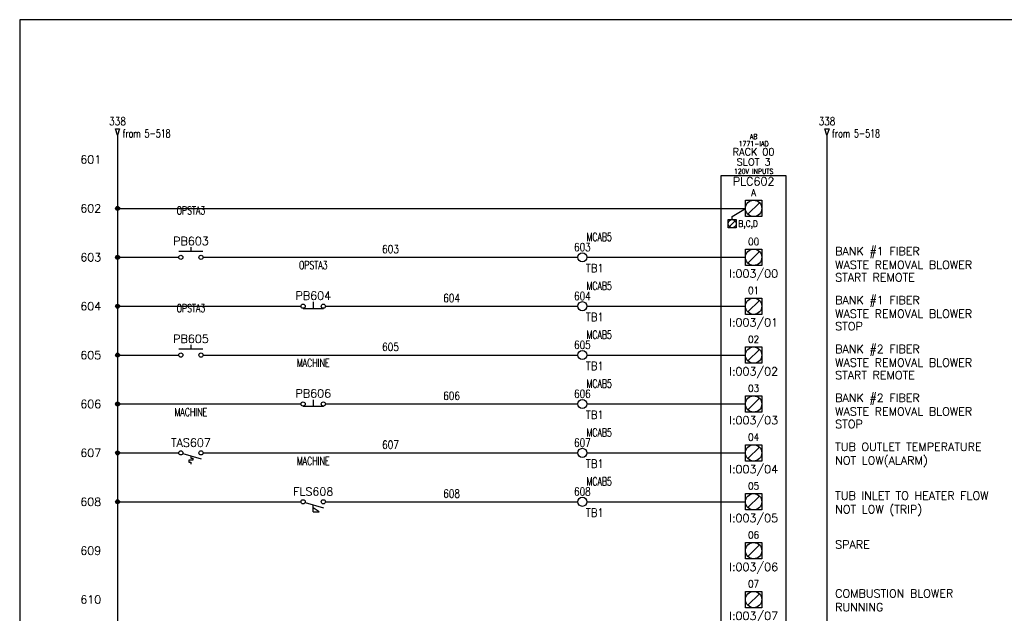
# Model space of a CAD drawing. Header units: inches. Extents: x 0 to 30, y 0 to 19.
# Tile 2 of 4: x 0 to 15.1, y 9.9 to 19. Entities that reach past the tile are written whole.
import ezdxf
from ezdxf.enums import TextEntityAlignment as Align

# ---------------------------------------------------------------- set-up
doc = ezdxf.new("R2010")
doc.units = ezdxf.units.IN
doc.header["$MEASUREMENT"] = 0
for name, color, linetype in [('BLK_18AWG', 251, 'Continuous'), ('DESC', 1, 'Continuous'), ('LOC', 140, 'Continuous'), ('MISC', 30, 'Continuous'), ('RED_18AWG', 1, 'Continuous'), ('SYMS', 7, 'Continuous'), ('TAGS', 30, 'Continuous'), ('TERMS', 6, 'Continuous'), ('WHT_16AWG', 7, 'Continuous'), ('WIRENO', 3, 'Continuous'), ('WIREREF', 52, 'Continuous'), ('WIREREF_DEST', 62, 'Continuous'), ('XREF', 7, 'Continuous')]:
    doc.layers.add(name, color=color, linetype=linetype)
doc.layers.add('Viewports', color=3, linetype='Continuous', plot=False)
doc.styles.add('LEGACY', font='romans.shx')
doc.styles.add('WD', font='romans.shx')

# ---------------------------------------------------------------- blocks, each defined once
blk = doc.blocks.new('PLCIO_7923')
at = {"layer": 'SYMS'}
for p, q in [((0.5, 0.5), (-0.5, 0.5)), ((-0.5, 0.5), (-0.5, -13.125)), ((0.5, -13.125), (0.5, 0.5)), ((-0.328, -0.125), (-0.125, 0)), ((-0.125, 0.125), (0.125, 0.125)), ((-0.125, -0.125), (-0.125, 0.125)), ((0.088, 0.088), (-0.088, -0.088)), ((0.125, 0.125), (0.125, -0.125)), ((-0.328, -0.172), (-0.328, -0.125)), ((0.125, -0.125), (-0.125, -0.125)), ((-0.391, -0.172), (-0.266, -0.172)), ((-0.391, -0.297), (-0.391, -0.172)), ((-0.266, -0.297), (-0.391, -0.297)), ((-0.284, -0.19), (-0.372, -0.279)), ((-0.266, -0.172), (-0.266, -0.297)), ((-0.125, -0.625), (0.125, -0.625)), ((-0.125, -0.875), (-0.125, -0.625)), ((-0.125, -0.625), (0.125, -0.625)), ((-0.125, -0.875), (-0.125, -0.625)), ((0.088, -0.662), (-0.088, -0.838)), ((0.125, -0.625), (0.125, -0.875)), ((0.125, -0.625), (0.125, -0.875)), ((0.125, -0.875), (-0.125, -0.875)), ((0.125, -0.875), (-0.125, -0.875)), ((-0.125, -1.375), (0.125, -1.375)), ((-0.125, -1.625), (-0.125, -1.375)), ((-0.125, -1.375), (0.125, -1.375)), ((-0.125, -1.625), (-0.125, -1.375)), ((0.088, -1.412), (-0.088, -1.588)), ((0.125, -1.375), (0.125, -1.625)), ((0.125, -1.375), (0.125, -1.625)), ((0.125, -1.625), (-0.125, -1.625)), ((0.125, -1.625), (-0.125, -1.625)), ((-0.125, -2.125), (0.125, -2.125)), ((-0.125, -2.375), (-0.125, -2.125)), ((-0.125, -2.125), (0.125, -2.125)), ((-0.125, -2.375), (-0.125, -2.125)), ((0.088, -2.162), (-0.088, -2.338)), ((0.125, -2.125), (0.125, -2.375)), ((0.125, -2.125), (0.125, -2.375)), ((0.125, -2.375), (-0.125, -2.375)), ((0.125, -2.375), (-0.125, -2.375)), ((-0.125, -2.875), (0.125, -2.875)), ((-0.125, -3.125), (-0.125, -2.875)), ((-0.125, -2.875), (0.125, -2.875)), ((-0.125, -3.125), (-0.125, -2.875)), ((0.088, -2.912), (-0.088, -3.088)), ((0.125, -2.875), (0.125, -3.125)), ((0.125, -2.875), (0.125, -3.125)), ((0.125, -3.125), (-0.125, -3.125)), ((0.125, -3.125), (-0.125, -3.125)), ((-0.125, -3.625), (0.125, -3.625)), ((-0.125, -3.875), (-0.125, -3.625)), ((-0.125, -3.625), (0.125, -3.625)), ((-0.125, -3.875), (-0.125, -3.625)), ((0.088, -3.662), (-0.088, -3.838)), ((0.125, -3.625), (0.125, -3.875)), ((0.125, -3.625), (0.125, -3.875)), ((0.125, -3.875), (-0.125, -3.875)), ((0.125, -3.875), (-0.125, -3.875)), ((-0.125, -4.375), (0.125, -4.375)), ((-0.125, -4.625), (-0.125, -4.375)), ((-0.125, -4.375), (0.125, -4.375)), ((-0.125, -4.625), (-0.125, -4.375)), ((0.125, -4.375), (0.125, -4.625)), ((0.125, -4.375), (0.125, -4.625)), ((0.088, -4.412), (-0.088, -4.588)), ((0.125, -4.625), (-0.125, -4.625)), ((0.125, -4.625), (-0.125, -4.625)), ((-0.125, -5.125), (0.125, -5.125)), ((-0.125, -5.375), (-0.125, -5.125)), ((-0.125, -5.125), (0.125, -5.125)), ((-0.125, -5.375), (-0.125, -5.125)), ((0.125, -5.125), (0.125, -5.375)), ((0.125, -5.125), (0.125, -5.375)), ((0.088, -5.162), (-0.088, -5.338)), ((0.125, -5.375), (-0.125, -5.375)), ((0.125, -5.375), (-0.125, -5.375)), ((-0.125, -5.875), (0.125, -5.875)), ((-0.125, -6.125), (-0.125, -5.875)), ((-0.125, -5.875), (0.125, -5.875)), ((-0.125, -6.125), (-0.125, -5.875)), ((0.125, -5.875), (0.125, -6.125)), ((0.125, -5.875), (0.125, -6.125)), ((0.088, -5.912), (-0.088, -6.088)), ((0.125, -6.125), (-0.125, -6.125)), ((0.125, -6.125), (-0.125, -6.125))]:
    blk.add_line(p, q, dxfattribs=at)
for centre, radius in [((0, 0), 0.125), ((-0.328, -0.234), 0.0625), ((0, -0.75), 0.125), ((0, -1.5), 0.125), ((0, -2.25), 0.125), ((0, -3), 0.125), ((0, -3.75), 0.125), ((0, -4.5), 0.125), ((0, -5.25), 0.125), ((0, -6), 0.125)]:
    blk.add_circle(centre, radius, dxfattribs=at)
at = {"layer": 'SYMS', "style": 'LEGACY'}
for tag, height, width, p in [('LOC', 0.0781, 0.8, (0, 1.17)), ('MFG', 0.0781, 0.8, (0, 1.062)), ('CAT', 0.0781, 0.9, (0, 0.953)), ('DESC', 0.0781, 0.8, (0, 0.53)), ('TERM01', 0.109, 0.9, (0, 0.188)), ('TERM02', 0.109, 0.9, (0, -0.562)), ('TERM03', 0.109, 0.9, (0, -1.312)), ('TERM04', 0.109, 0.9, (0, -2.062)), ('TERM05', 0.109, 0.9, (0, -2.812)), ('TERM06', 0.109, 0.9, (0, -3.562)), ('TERM07', 0.109, 0.9, (0, -4.312)), ('TERM08', 0.109, 0.9, (0, -5.062)), ('TERM09', 0.109, 0.9, (0, -5.812)), ('TERM10', 0.109, 0.9, (0, -6.562)), ('TERM11', 0.109, 0.9, (0, -7.312)), ('TERM12', 0.109, 0.9, (0, -8.062)), ('TERM13', 0.109, 0.9, (0, -8.812)), ('TERM14', 0.109, 0.9, (0, -9.562)), ('TERM15', 0.109, 0.9, (0, -10.312)), ('TERM16', 0.109, 0.9, (0, -11.062)), ('TERM17', 0.109, 0.9, (0, -11.812)), ('TERM18', 0.109, 0.9, (0, -12.562))]:
    blk.add_attdef(tag, text='', height=height, dxfattribs=dict(at, width=width)).set_placement(p, align=Align.CENTER)
at = {"layer": 'SYMS', "linetype": 'Continuous', "style": 'LEGACY', "flags": 9}
blk.add_attdef('ASSYCODE', text='', height=0.01, dxfattribs=at).set_placement((0.23, 1.071), align=Align.CENTER)
at = {"layer": 'SYMS', "style": 'LEGACY'}
for tag, p in [('LINE1', (0, 0.812)), ('LINE2', (0, 0.656)), ('TAG', (0, 0.353))]:
    blk.add_attdef(tag, text='', height=0.109, dxfattribs=at).set_placement(p, align=Align.CENTER)
at = {"layer": 'SYMS', "style": 'LEGACY', "flags": 1}
for tag, p in [('X4TERM01', (-0.125, 0)), ('X4TERM02', (-0.125, -0.75)), ('X4TERM03', (-0.125, -1.5)), ('X4TERM04', (-0.125, -2.25)), ('X4TERM05', (-0.125, -3)), ('X4TERM06', (-0.125, -3.75)), ('X4TERM07', (-0.125, -4.5)), ('X4TERM08', (-0.125, -5.25)), ('X4TERM09', (-0.125, -6)), ('X4TERM10', (-0.125, -6.75)), ('X4TERM11', (-0.125, -7.5)), ('X4TERM12', (-0.125, -8.25)), ('X4TERM13', (-0.125, -9)), ('X4TERM14', (-0.125, -9.75)), ('X4TERM15', (-0.125, -10.5)), ('X4TERM16', (-0.125, -11.25)), ('X4TERM17', (-0.125, -12)), ('X1TERM18', (0.125, -12.75))]:
    blk.add_attdef(tag, p, '', height=0.01, dxfattribs=at)
at = {"layer": 'SYMS', "style": 'LEGACY', "width": 0.9}
for tag, p in [('TERMDESC01', (-0.172, -0.062)), ('TERMDESC02', (-0.188, -0.812)), ('TERMDESC03', (-0.188, -1.562)), ('TERMDESC04', (-0.188, -2.312)), ('TERMDESC05', (-0.188, -3.062)), ('TERMDESC06', (-0.188, -3.812)), ('TERMDESC07', (-0.188, -4.562)), ('TERMDESC08', (-0.188, -5.312)), ('TERMDESC09', (-0.188, -6.062)), ('TERMDESC10', (-0.188, -6.812)), ('TERMDESC11', (-0.188, -7.562)), ('TERMDESC12', (-0.188, -8.312)), ('TERMDESC13', (-0.188, -9.062)), ('TERMDESC14', (-0.188, -9.812)), ('TERMDESC15', (-0.188, -10.562)), ('TERMDESC16', (-0.188, -11.312)), ('TERMDESC17', (-0.188, -12.062))]:
    blk.add_attdef(tag, text='', height=0.0781, dxfattribs=at).set_placement(p, align=Align.TOP_RIGHT)
for tag, height, p in [('TERM', 0.0938, (-0.234, -0.188)), ('TERMDESC18', 0.0781, (0.188, -12.812))]:
    blk.add_attdef(tag, text='', height=height, dxfattribs=at).set_placement(p, align=Align.TOP_LEFT)
for tag, p in [('DESCA02', (1.25, -0.719)), ('DESCB02', (1.25, -0.859)), ('DESCC02', (1.25, -1)), ('DESCD02', (1.25, -1.141)), ('DESCE02', (1.25, -1.281)), ('DESCA03', (1.25, -1.469)), ('DESCB03', (1.25, -1.609)), ('DESCC03', (1.25, -1.75)), ('DESCD03', (1.25, -1.891)), ('DESCE03', (1.25, -2.031)), ('DESCA04', (1.25, -2.219)), ('DESCB04', (1.25, -2.359)), ('DESCC04', (1.25, -2.5)), ('DESCD04', (1.25, -2.641)), ('DESCE04', (1.25, -2.781)), ('DESCA05', (1.25, -2.969)), ('DESCB05', (1.25, -3.109)), ('DESCC05', (1.25, -3.25)), ('DESCD05', (1.25, -3.391)), ('DESCE05', (1.25, -3.531)), ('DESCA06', (1.25, -3.719)), ('DESCB06', (1.25, -3.859)), ('DESCC06', (1.25, -4)), ('DESCD06', (1.25, -4.141)), ('DESCE06', (1.25, -4.281)), ('DESCA07', (1.25, -4.469)), ('DESCB07', (1.25, -4.609)), ('DESCC07', (1.25, -4.75)), ('DESCD07', (1.25, -4.891)), ('DESCE07', (1.25, -5.031)), ('DESCA08', (1.25, -5.219)), ('DESCB08', (1.25, -5.359)), ('DESCC08', (1.25, -5.5)), ('DESCD08', (1.25, -5.641)), ('DESCE08', (1.25, -5.781)), ('DESCA09', (1.25, -5.969)), ('DESCB09', (1.25, -6.109)), ('DESCC09', (1.25, -6.25)), ('DESCD09', (1.25, -6.391)), ('DESCE09', (1.25, -6.531)), ('DESCA10', (1.25, -6.719)), ('DESCB10', (1.25, -6.859)), ('DESCC10', (1.25, -7)), ('DESCD10', (1.25, -7.141)), ('DESCE10', (1.25, -7.281)), ('DESCA11', (1.25, -7.469)), ('DESCB11', (1.25, -7.609)), ('DESCC11', (1.25, -7.75)), ('DESCD11', (1.25, -7.891)), ('DESCE11', (1.25, -8.031)), ('DESCA12', (1.25, -8.219)), ('DESCB12', (1.25, -8.359)), ('DESCC12', (1.25, -8.5)), ('DESCD12', (1.25, -8.641)), ('DESCE12', (1.25, -8.781)), ('DESCA13', (1.25, -8.969)), ('DESCB13', (1.25, -9.109)), ('DESCC13', (1.25, -9.25)), ('DESCD13', (1.25, -9.391)), ('DESCE13', (1.25, -9.531)), ('DESCA14', (1.25, -9.719)), ('DESCB14', (1.25, -9.859)), ('DESCC14', (1.25, -10)), ('DESCD14', (1.25, -10.141)), ('DESCE14', (1.25, -10.281)), ('DESCA15', (1.25, -10.469)), ('DESCB15', (1.25, -10.609)), ('DESCC15', (1.25, -10.75)), ('DESCD15', (1.25, -10.891)), ('DESCE15', (1.25, -11.031)), ('DESCA16', (1.25, -11.219)), ('DESCB16', (1.25, -11.359)), ('DESCC16', (1.25, -11.5)), ('DESCD16', (1.25, -11.641)), ('DESCE16', (1.25, -11.781)), ('DESCA17', (1.25, -11.969)), ('DESCB17', (1.25, -12.109)), ('DESCC17', (1.25, -12.25)), ('DESCD17', (1.25, -12.391)), ('DESCE17', (1.25, -12.531))]:
    blk.add_attdef(tag, p, '', height=0.109, dxfattribs=at)
at = {"layer": 'SYMS', "style": 'LEGACY'}
for tag, p in [('TAGA02', (0, -0.938)), ('TAGA03', (0, -1.688)), ('TAGA04', (0, -2.438)), ('TAGA05', (0, -3.188)), ('TAGA06', (0, -3.938)), ('TAGA07', (0, -4.688)), ('TAGA08', (0, -5.438)), ('TAGA09', (0, -6.188)), ('TAGA10', (0, -6.938)), ('TAGA11', (0, -7.688)), ('TAGA12', (0, -8.438)), ('TAGA13', (0, -9.188)), ('TAGA14', (0, -9.938)), ('TAGA15', (0, -10.688)), ('TAGA16', (0, -11.438)), ('TAGA17', (0, -12.188))]:
    blk.add_attdef(tag, text='', height=0.109, dxfattribs=at).set_placement(p, align=Align.TOP_CENTER)
blk = doc.blocks.new('HTS11')
at = {"linetype": 'Continuous'}
blk.add_line((-0.125, -0.01), (0.157, -0.091), dxfattribs=at)
for p, q in [((0.031, -0.111), (-0.031, -0.111)), ((-0.031, -0.111), (-0.031, -0.142)), ((-0.031, -0.142), (0, -0.142)), ((0, -0.046), (0, -0.08)), ((0, -0.08), (0.031, -0.08)), ((0, -0.142), (0, -0.174)), ((0.031, -0.08), (0.031, -0.111))]:
    blk.add_line(p, q)
for centre in [(-0.155, 0), (0.155, 0)]:
    blk.add_circle(centre, 0.0322)
at = {"style": 'WD', "width": 0.7}
for tag, p in [('INST', (0, 0.732)), ('LOC', (0, 0.562)), ('DESC1', (0, 0.406)), ('DESC2', (0, 0.25)), ('XREF', (0, -0.332))]:
    blk.add_attdef(tag, text='', height=0.125, dxfattribs=at).set_placement(p, align=Align.CENTER)
at = {"style": 'WD'}
blk.add_attdef('TAG1', text='', height=0.125, dxfattribs=at).set_placement((0, 0.094), align=Align.CENTER)
for tag, p, height, flags in [('X4TERM01', (-0.188, 0), 0.0125, 1), ('CONTACT', (0.038, 0.02), 0.01, 1), ('FAMILY', (0.038, 0.037), 0.01, 9), ('X1TERM02', (0.188, 0), 0.0125, 1)]:
    blk.add_attdef(tag, p, '', height=height, dxfattribs=dict(at, flags=flags))
for tag, p in [('X2LINK', (0, 0.031)), ('X8LINK', (0, -0.219))]:
    blk.add_attdef(tag, p, '', height=0.01, dxfattribs=at)
at = {"linetype": 'Continuous', "style": 'WD', "flags": 9}
for tag, p in [('CAT', (0.063, -0.007)), ('ASSYCODE', (0.062, -0.047)), ('MFG', (0.063, -0.027))]:
    blk.add_attdef(tag, text='', height=0.01, dxfattribs=at).set_placement(p, align=Align.CENTER)
at = {"linetype": 'Continuous', "style": 'WD', "flags": 8}
blk.add_attdef('TERM01', text='', height=0.125, dxfattribs=at).set_placement((-0.25, -0.016), align=Align.TOP_RIGHT)
blk.add_attdef('TERM02', text='', height=0.125, dxfattribs=at).set_placement((0.25, -0.016), align=Align.TOP_LEFT)
at = {"style": 'WD', "width": 0.7}
for tag, p in [('RATING1', (0.281, -0.294)), ('WDTAGALT', (0.281, -0.466))]:
    blk.add_attdef(tag, p, '', height=0.125, dxfattribs=at)
blk = doc.blocks.new('HFS11')
at = {"linetype": 'Continuous'}
blk.add_line((-0.125, -0.01), (0.157, -0.091), dxfattribs=at)
for p, q in [((0, -0.156), (0, -0.046)), ((0.093, -0.156), (0, -0.094)), ((0, -0.156), (0.093, -0.156))]:
    blk.add_line(p, q)
for centre in [(-0.155, 0), (0.155, 0)]:
    blk.add_circle(centre, 0.0322)
at = {"style": 'WD', "width": 0.7}
for tag, p in [('INST', (0, 0.732)), ('LOC', (0, 0.562)), ('DESC1', (0, 0.406)), ('DESC2', (0, 0.25)), ('XREF', (0, -0.348)), ('WDTAGALT', (-0.009, -0.5))]:
    blk.add_attdef(tag, text='', height=0.125, dxfattribs=at).set_placement(p, align=Align.CENTER)
at = {"style": 'WD'}
blk.add_attdef('TAG1', text='', height=0.125, dxfattribs=at).set_placement((0, 0.094), align=Align.CENTER)
for tag, p, height, flags in [('X4TERM01', (-0.188, 0), 0.0125, 1), ('CONTACT', (0.038, 0.02), 0.01, 1), ('FAMILY', (0.038, 0.037), 0.01, 9), ('X1TERM02', (0.188, 0), 0.0125, 1)]:
    blk.add_attdef(tag, p, '', height=height, dxfattribs=dict(at, flags=flags))
for tag, p in [('X2LINK', (0, 0.047)), ('X8LINK', (0, -0.203))]:
    blk.add_attdef(tag, p, '', height=0.01, dxfattribs=at)
at = {"linetype": 'Continuous', "style": 'WD', "flags": 9}
for tag, p in [('CAT', (0.063, -0.007)), ('ASSYCODE', (0.062, -0.047)), ('MFG', (0.063, -0.027))]:
    blk.add_attdef(tag, text='', height=0.01, dxfattribs=at).set_placement(p, align=Align.CENTER)
at = {"linetype": 'Continuous', "style": 'WD', "flags": 8}
blk.add_attdef('TERM01', text='', height=0.125, dxfattribs=at).set_placement((-0.25, -0.031), align=Align.TOP_RIGHT)
blk.add_attdef('TERM02', text='', height=0.125, dxfattribs=at).set_placement((0.25, -0.031), align=Align.TOP_LEFT)
at = {"style": 'WD', "width": 0.7}
blk.add_attdef('RATING1', (0.249, -0.313), '', height=0.125, dxfattribs=at)
blk = doc.blocks.new('WDDOT')
for radius in [0.03, 0.0187, 0.00929]:
    blk.add_circle((0, 0), radius)
blk = doc.blocks.new('WD_MLRH')
at = {"style": 'WD'}
blk.add_attdef('RUNGFIRST', text='', height=0.125, dxfattribs=at).set_placement((-0.25, 0), align=Align.MIDDLE_RIGHT)
at = {"style": 'WD', "flags": 1}
for tag, p in [('RUNGHORV', (-0.25, -0.127)), ('RUNGINC', (-0.25, -0.163)), ('WIREMODE', (-0.25, -0.281)), ('RUNGDIST', (-0.25, -0.2)), ('RUNGCNT', (-0.25, -0.237)), ('WIREFMT', (-0.25, -0.321)), ('WIRE-START', (-0.25, -0.356)), ('WIRE-GSUF', (-0.25, -0.396)), ('PH3SPACE', (-0.25, -0.437))]:
    blk.add_attdef(tag, text='', height=0.025, dxfattribs=at).set_placement(p, align=Align.RIGHT)
blk = doc.blocks.new('HA1D2')
blk.add_lwpolyline([(0, 0.094), (0.031, 0.094), (0, 0), (-0.031, 0.094), (0, 0.094)])
at = {"style": 'WD', "width": 0.8, "flags": 8}
blk.add_attdef('WIRENO', text='', height=0.125, dxfattribs=at).set_placement((0, 0.15), align=Align.CENTER)
at = {"style": 'WD', "flags": 1}
for tag, p in [('X8TERM01', (0, 0)), ('SIGCODE', (0.026, 0.066))]:
    blk.add_attdef(tag, p, '', height=0.01, dxfattribs=at)
at = {"style": 'WD', "width": 0.7}
for tag, p in [('XREF', (0.077, -0.037)), ('DESC1', (0.077, -0.206))]:
    blk.add_attdef(tag, p, '', height=0.125, dxfattribs=at)
blk = doc.blocks.new('HPB12')
for p, q in [((0, 0.065), (0, -0.033)), ((-0.156, -0.033), (0.156, -0.033))]:
    blk.add_line(p, q)
for centre in [(-0.155, 0), (0.155, 0)]:
    blk.add_circle(centre, 0.0322)
at = {"style": 'WD', "width": 0.7}
for tag, p in [('INST', (0, 0.738)), ('LOC', (0, 0.568)), ('DESC1', (0, 0.412)), ('DESC2', (0, 0.255)), ('XREF', (0, -0.232))]:
    blk.add_attdef(tag, text='', height=0.125, dxfattribs=at).set_placement(p, align=Align.CENTER)
at = {"style": 'WD'}
blk.add_attdef('TAG1', text='', height=0.125, dxfattribs=at).set_placement((0, 0.099), align=Align.CENTER)
for tag, p, height, flags in [('X4TERM01', (-0.188, 0), 0.0125, 1), ('CONTACT', (0.054, 0.042), 0.01, 9), ('FAMILY', (0.054, 0.058), 0.01, 9), ('X1TERM02', (0.188, 0), 0.0125, 1)]:
    blk.add_attdef(tag, p, '', height=height, dxfattribs=dict(at, flags=flags))
for tag, p in [('X2LINK', (0, 0.125)), ('X8LINK', (0, -0.094))]:
    blk.add_attdef(tag, p, '', height=0.01, dxfattribs=at)
at = {"linetype": 'Continuous', "style": 'WD', "flags": 9}
for tag, p in [('MFG', (0.076, -0.006)), ('CAT', (0.076, 0.017)), ('ASSYCODE', (0.076, -0.022))]:
    blk.add_attdef(tag, text='', height=0.01, dxfattribs=at).set_placement(p, align=Align.CENTER)
at = {"linetype": 'Continuous', "style": 'WD', "flags": 8}
blk.add_attdef('TERM01', text='', height=0.125, dxfattribs=at).set_placement((-0.25, -0.031), align=Align.TOP_RIGHT)
blk.add_attdef('TERM02', text='', height=0.125, dxfattribs=at).set_placement((0.25, -0.031), align=Align.TOP_LEFT)
blk = doc.blocks.new('HT0W02')
blk.add_circle((0, 0), 0.0699)
at = {"style": 'WD'}
for tag, p, width in [('INST', (0.062, 0.42), 0.7), ('LOC', (0.062, 0.25), 0.7), ('DESC1', (0.053, -0.385), 0.8)]:
    blk.add_attdef(tag, p, '', height=0.125, dxfattribs=dict(at, width=width))
at = {"linetype": 'Continuous', "style": 'WD', "width": 0.8, "flags": 8}
blk.add_attdef('WIRENO', text='', height=0.125, dxfattribs=at).set_placement((0, 0.094), align=Align.CENTER)
at = {"style": 'WD', "flags": 1}
for tag, p, height in [('X4TERM01', (-0.07, 0), 0.0125), ('X4TERMDESC01', (-0.055, -0.023), 0.025), ('X2TERMDESC01', (-0.006, 0.029), 0.025), ('X2TERM01', (0, 0.07), 0.0125), ('STRIPSEQ', (0, 0), 0.00125), ('X1TERMDESC01', (0.039, -0.003), 0.025), ('X1TERM01', (0.07, 0), 0.0125), ('LINKTERM', (0, -0.002), 0.00125), ('X8TERM01', (0, -0.07), 0.0125), ('X8TERMDESC01', (0, -0.054), 0.025)]:
    blk.add_attdef(tag, p, '', height=height, dxfattribs=at)
at = {"linetype": 'Continuous', "style": 'WD'}
for tag, p, height, width, flags in [('TAGSTRIP', (0.053, -0.229), 0.125, 0.9, 8), ('CAT', (0.213, -0.406), 0.109, 0.8, 1), ('DESC2', (0.053, -0.541), 0.125, 0.8, 8), ('DESC3', (0.053, -0.698), 0.125, 0.8, 8)]:
    blk.add_attdef(tag, p, '', height=height, dxfattribs=dict(at, width=width, flags=flags))
at = {"linetype": 'Continuous', "style": 'WD', "width": 0.8, "flags": 1}
blk.add_attdef('MFG', text='', height=0.109, dxfattribs=at).set_placement((0.088, -0.406), align=Align.RIGHT)
at = {"style": 'WD', "width": 0.7, "flags": 1}
blk.add_attdef('ASSYCODE', (0.062, -0.281), '', height=0.01, dxfattribs=at)
blk = doc.blocks.new('HPB11')
for p, q in [((0, 0.156), (0, 0.094)), ((-0.185, 0.094), (0.18, 0.094))]:
    blk.add_line(p, q)
for centre in [(-0.155, 0), (0.155, 0)]:
    blk.add_circle(centre, 0.0322)
at = {"style": 'WD', "width": 0.7}
for tag, p in [('INST', (0, 0.826)), ('LOC', (0, 0.656)), ('DESC1', (0, 0.5)), ('DESC2', (0, 0.344)), ('XREF', (0, -0.219))]:
    blk.add_attdef(tag, text='', height=0.125, dxfattribs=at).set_placement(p, align=Align.CENTER)
at = {"style": 'WD'}
blk.add_attdef('TAG1', text='', height=0.125, dxfattribs=at).set_placement((0, 0.188), align=Align.CENTER)
for tag, p in [('X2LINK', (0, 0.219)), ('X8LINK', (0, 0))]:
    blk.add_attdef(tag, p, '', height=0.01, dxfattribs=at)
for tag, p, height, flags in [('FAMILY', (0.205, 0.152), 0.01, 9), ('X4TERM01', (-0.188, 0), 0.0125, 1), ('X1TERM02', (0.188, 0), 0.0125, 1), ('CONTACT', (0.205, 0.136), 0.01, 1)]:
    blk.add_attdef(tag, p, '', height=height, dxfattribs=dict(at, flags=flags))
at = {"linetype": 'Continuous', "style": 'WD', "flags": 9}
for tag, p in [('ASSYCODE', (0.23, 0.071)), ('MFG', (0.228, 0.089)), ('CAT', (0.23, 0.108))]:
    blk.add_attdef(tag, text='', height=0.01, dxfattribs=at).set_placement(p, align=Align.CENTER)
at = {"linetype": 'Continuous', "style": 'WD', "flags": 8}
blk.add_attdef('TERM01', text='', height=0.125, dxfattribs=at).set_placement((-0.25, -0.031), align=Align.TOP_RIGHT)
blk.add_attdef('TERM02', text='', height=0.125, dxfattribs=at).set_placement((0.25, -0.031), align=Align.TOP_LEFT)
blk = doc.blocks.new('WD_WNH')
at = {"linetype": 'Continuous', "style": 'WD', "width": 0.8}
blk.add_attdef('WIRENO', text='', height=0.125, dxfattribs=at).set_placement((0, 0.062), align=Align.CENTER)
at = {"style": 'WD', "flags": 1}
for tag, p in [('W01USER', (0, 0.078)), ('W02USER', (0, 0.07)), ('W03USER', (0, 0.062)), ('W04USER', (0, 0.055)), ('W05USER', (0, 0.047)), ('W06USER', (0, 0.039)), ('W07USER', (0, 0.031)), ('W08USER', (0, 0.023)), ('W09USER', (0, 0.016)), ('W10USER', (0, 0.008))]:
    blk.add_attdef(tag, text='', height=0.005, dxfattribs=at).set_placement(p, align=Align.CENTER)

msp = doc.modelspace()

# ---------------------------------------------------------------- linework, layer by layer
at = {"layer": 'BLK_18AWG'}
for p, q in [((1.5, 17.25), (1.5, 2.25)), ((1.5, 16.125), (11.125, 16.125)), ((1.5, 15.375), (2.438, 15.375)), ((1.5, 14.625), (4.312, 14.625)), ((1.5, 13.875), (2.438, 13.875)), ((1.5, 13.125), (4.312, 13.125)), ((1.5, 12.375), (2.438, 12.375)), ((1.5, 11.625), (4.312, 11.625))]:
    msp.add_line(p, q, dxfattribs=at)
at = {"layer": 'RED_18AWG'}
for p, q in [((2.812, 15.375), (8.555, 15.375)), ((8.695, 15.375), (11.125, 15.375)), ((4.688, 14.625), (8.555, 14.625)), ((8.695, 14.625), (11.125, 14.625)), ((2.812, 13.875), (8.555, 13.875)), ((8.695, 13.875), (11.125, 13.875)), ((4.688, 13.125), (8.555, 13.125)), ((8.695, 13.125), (11.125, 13.125)), ((2.812, 12.375), (8.555, 12.375)), ((8.695, 12.375), (11.125, 12.375)), ((4.688, 11.625), (8.555, 11.625)), ((8.695, 11.625), (11.125, 11.625))]:
    msp.add_line(p, q, dxfattribs=at)
at = {"layer": 'Viewports'}
msp.add_lwpolyline([(0, 0), (30, 0), (30, 19.02), (0, 19.02)], close=True, dxfattribs=at)
at = {"layer": 'WHT_16AWG'}
msp.add_line((12.375, 17.25), (12.375, 2.25), dxfattribs=at)

# ---------------------------------------------------------------- block references
ref = msp.add_blockref('PLCIO_7923', (11.25, 16.125))
ref.add_attrib('TERM01', 'A', dxfattribs={"layer": 'TERMS', "height": 0.109, "style": 'WD', "width": 0.9}).set_placement((11.25, 16.312), align=Align.CENTER)
ref.add_attrib('TAG', 'PLC602', dxfattribs={"layer": 'TAGS', "height": 0.125, "style": 'WD'}).set_placement((11.25, 16.478), align=Align.CENTER)
ref.add_attrib('TERM', 'B,C,D', dxfattribs={"layer": 'TERMS', "height": 0.0938, "style": 'WD', "width": 0.9}).set_placement((11.016, 15.938), align=Align.TOP_LEFT)
ref.add_attrib('LINE1', 'RACK 00', dxfattribs={"layer": 'MISC', "height": 0.1094, "style": 'WD'}).set_placement((11.25, 16.938), align=Align.CENTER)
ref.add_attrib('LINE2', 'SLOT 3', dxfattribs={"layer": 'MISC', "height": 0.1094, "style": 'WD'}).set_placement((11.25, 16.781), align=Align.CENTER)
ref.add_attrib('DESC', '120V INPUTS', dxfattribs={"layer": 'DESC', "height": 0.07812, "style": 'WD', "width": 0.8}).set_placement((11.25, 16.655), align=Align.CENTER)
ref.add_attrib('CAT', '1771-IAD', dxfattribs={"layer": 'MISC', "height": 0.0781, "style": 'WD', "width": 0.9}).set_placement((11.25, 17.078), align=Align.CENTER)
ref.add_attrib('MFG', 'AB', dxfattribs={"layer": 'MISC', "height": 0.0781, "style": 'WD', "width": 0.8}).set_placement((11.25, 17.188), align=Align.CENTER)
ref.add_attrib('TERM02', '00', dxfattribs={"layer": 'TERMS', "height": 0.1094, "style": 'WD', "width": 0.9}).set_placement((11.25, 15.562), align=Align.CENTER)
ref.add_attrib('TAGA02', 'I:003/00', dxfattribs={"layer": 'TAGS', "height": 0.125, "style": 'WD'}).set_placement((11.25, 15.188), align=Align.TOP_CENTER)
ref.add_attrib('DESCA02', 'BANK #1 FIBER', (12.5, 15.406), dxfattribs={"layer": 'DESC', "height": 0.125, "style": 'WD'})
ref.add_attrib('DESCB02', 'WASTE REMOVAL BLOWER', (12.5, 15.197), dxfattribs={"layer": 'DESC', "height": 0.125, "style": 'WD'})
ref.add_attrib('DESCC02', 'START REMOTE', (12.5, 15.005), dxfattribs={"layer": 'DESC', "height": 0.125, "style": 'WD'})
ref.add_attrib('TERM03', '01', dxfattribs={"layer": 'TERMS', "height": 0.1094, "style": 'WD', "width": 0.9}).set_placement((11.25, 14.812), align=Align.CENTER)
ref.add_attrib('TAGA03', 'I:003/01', dxfattribs={"layer": 'TAGS', "height": 0.125, "style": 'WD'}).set_placement((11.25, 14.438), align=Align.TOP_CENTER)
ref.add_attrib('DESCA03', 'BANK #1 FIBER', (12.5, 14.656), dxfattribs={"layer": 'DESC', "height": 0.125, "style": 'WD'})
ref.add_attrib('DESCB03', 'WASTE REMOVAL BLOWER', (12.5, 14.447), dxfattribs={"layer": 'DESC', "height": 0.125, "style": 'WD'})
ref.add_attrib('DESCC03', 'STOP ', (12.5, 14.255), dxfattribs={"layer": 'DESC', "height": 0.125, "style": 'WD'})
ref.add_attrib('TERM04', '02', dxfattribs={"layer": 'TERMS', "height": 0.1094, "style": 'WD', "width": 0.9}).set_placement((11.25, 14.062), align=Align.CENTER)
ref.add_attrib('TAGA04', 'I:003/02', dxfattribs={"layer": 'TAGS', "height": 0.125, "style": 'WD'}).set_placement((11.25, 13.688), align=Align.TOP_CENTER)
ref.add_attrib('DESCA04', 'BANK #2 FIBER', (12.5, 13.906), dxfattribs={"layer": 'DESC', "height": 0.125, "style": 'WD'})
ref.add_attrib('DESCB04', 'WASTE REMOVAL BLOWER', (12.5, 13.697), dxfattribs={"layer": 'DESC', "height": 0.125, "style": 'WD'})
ref.add_attrib('DESCC04', 'START REMOTE', (12.5, 13.505), dxfattribs={"layer": 'DESC', "height": 0.125, "style": 'WD'})
ref.add_attrib('TERM05', '03', dxfattribs={"layer": 'TERMS', "height": 0.1094, "style": 'WD', "width": 0.9}).set_placement((11.25, 13.312), align=Align.CENTER)
ref.add_attrib('TAGA05', 'I:003/03', dxfattribs={"layer": 'TAGS', "height": 0.125, "style": 'WD'}).set_placement((11.25, 12.938), align=Align.TOP_CENTER)
ref.add_attrib('DESCA05', 'BANK #2 FIBER', (12.5, 13.156), dxfattribs={"layer": 'DESC', "height": 0.125, "style": 'WD'})
ref.add_attrib('DESCB05', 'WASTE REMOVAL BLOWER', (12.5, 12.947), dxfattribs={"layer": 'DESC', "height": 0.125, "style": 'WD'})
ref.add_attrib('DESCC05', 'STOP ', (12.5, 12.755), dxfattribs={"layer": 'DESC', "height": 0.125, "style": 'WD'})
ref.add_attrib('TERM06', '04', dxfattribs={"layer": 'TERMS', "height": 0.1094, "style": 'WD', "width": 0.9}).set_placement((11.25, 12.562), align=Align.CENTER)
ref.add_attrib('TAGA06', 'I:003/04', dxfattribs={"layer": 'TAGS', "height": 0.125, "style": 'WD'}).set_placement((11.25, 12.188), align=Align.TOP_CENTER)
ref.add_attrib('DESCA06', 'TUB OUTLET TEMPERATURE', (12.5, 12.406), dxfattribs={"layer": 'DESC', "height": 0.125, "style": 'WD'})
ref.add_attrib('DESCB06', 'NOT LOW(ALARM)', (12.5, 12.197), dxfattribs={"layer": 'DESC', "height": 0.125, "style": 'WD'})
ref.add_attrib('TERM07', '05', dxfattribs={"layer": 'TERMS', "height": 0.1094, "style": 'WD', "width": 0.9}).set_placement((11.25, 11.812), align=Align.CENTER)
ref.add_attrib('TAGA07', 'I:003/05', dxfattribs={"layer": 'TAGS', "height": 0.125, "style": 'WD'}).set_placement((11.25, 11.438), align=Align.TOP_CENTER)
ref.add_attrib('DESCA07', 'TUB INLET TO HEATER FLOW', (12.5, 11.656), dxfattribs={"layer": 'DESC', "height": 0.125, "style": 'WD'})
ref.add_attrib('DESCB07', 'NOT LOW (TRIP)', (12.5, 11.447), dxfattribs={"layer": 'DESC', "height": 0.125, "style": 'WD'})
ref.add_attrib('TERM08', '06', dxfattribs={"layer": 'TERMS', "height": 0.1094, "style": 'WD', "width": 0.9}).set_placement((11.25, 11.062), align=Align.CENTER)
ref.add_attrib('TAGA08', 'I:003/06', dxfattribs={"layer": 'TAGS', "height": 0.125, "style": 'WD'}).set_placement((11.25, 10.688), align=Align.TOP_CENTER)
ref.add_attrib('DESCA08', 'SPARE', (12.5, 10.906), dxfattribs={"layer": 'DESC', "height": 0.125, "style": 'WD'})
ref.add_attrib('TERM09', '07', dxfattribs={"layer": 'TERMS', "height": 0.1094, "style": 'WD', "width": 0.9}).set_placement((11.25, 10.312), align=Align.CENTER)
ref.add_attrib('TAGA09', 'I:003/07', dxfattribs={"layer": 'TAGS', "height": 0.125, "style": 'WD'}).set_placement((11.25, 9.938), align=Align.TOP_CENTER)
ref.add_attrib('DESCA09', 'COMBUSTION BLOWER', (12.5, 10.156), dxfattribs={"layer": 'DESC', "height": 0.125, "style": 'WD'})
ref.add_attrib('DESCB09', 'RUNNING', (12.5, 9.947), dxfattribs={"layer": 'DESC', "height": 0.125, "style": 'WD'})
at = {"layer": 'SYMS'}
ref = msp.add_blockref('HA1D2', (1.5, 17.25), dxfattribs=at)
ref.add_attrib('WIRENO', '338', dxfattribs={"layer": 'WIREREF_DEST', "height": 0.125, "style": 'WD', "width": 0.8, "flags": 8}).set_placement((1.5, 17.4), align=Align.CENTER)
ref.add_attrib('XREF', 'from 5-518', (1.577, 17.213), dxfattribs={"layer": 'XREF', "height": 0.125, "style": 'WD', "width": 0.7})
ref = msp.add_blockref('HA1D2', (12.375, 17.25), dxfattribs=at)
ref.add_attrib('WIRENO', '338', dxfattribs={"layer": 'WIREREF_DEST', "height": 0.125, "style": 'WD', "width": 0.8, "flags": 8}).set_placement((12.375, 17.4), align=Align.CENTER)
ref.add_attrib('XREF', 'from 5-518', (12.452, 17.213), dxfattribs={"layer": 'XREF', "height": 0.125, "style": 'WD', "width": 0.7})
ref = msp.add_blockref('WD_MLRH', (1.5, 16.875), dxfattribs=at)
ref.add_attrib('RUNGFIRST', '601', dxfattribs={"layer": 'MISC', "height": 0.125, "style": 'WD'}).set_placement((1.25, 16.875), align=Align.MIDDLE_RIGHT)
for p in [(1.5, 16.125), (1.5, 15.375), (1.5, 14.625), (1.5, 13.875), (1.5, 13.125), (1.5, 12.375), (1.5, 11.625)]:
    msp.add_blockref('WDDOT', p, dxfattribs=at)
ref = msp.add_blockref('HPB11', (2.625, 15.375), dxfattribs=at)
ref.add_attrib('LOC', 'OPSTA3', dxfattribs={"layer": 'LOC', "height": 0.125, "style": 'WD', "width": 0.7}).set_placement((2.625, 16.031), align=Align.CENTER)
ref.add_attrib('TAG1', 'PB603', dxfattribs={"layer": 'TAGS', "height": 0.125, "style": 'WD'}).set_placement((2.625, 15.562), align=Align.CENTER)
ref = msp.add_blockref('HT0W02', (8.625, 15.375), dxfattribs=at)
ref.add_attrib('WIRENO', '603', dxfattribs={"layer": 'WIREREF', "linetype": 'Continuous', "height": 0.125, "style": 'WD', "width": 0.8, "flags": 8}).set_placement((8.625, 15.469), align=Align.CENTER)
ref.add_attrib('LOC', 'MCAB5', (8.688, 15.625), dxfattribs={"layer": 'LOC', "height": 0.125, "style": 'WD', "width": 0.7})
ref.add_attrib('TAGSTRIP', 'TB1', (8.678, 15.146), dxfattribs={"layer": 'TAGS', "linetype": 'Continuous', "height": 0.125, "style": 'WD', "width": 0.9, "flags": 8})
ref = msp.add_blockref('HPB12', (4.5, 14.625), dxfattribs=at)
ref.add_attrib('LOC', 'OPSTA3', dxfattribs={"layer": 'LOC', "height": 0.125, "style": 'WD', "width": 0.7}).set_placement((4.5, 15.193), align=Align.CENTER)
ref.add_attrib('TAG1', 'PB604', dxfattribs={"layer": 'TAGS', "height": 0.125, "style": 'WD'}).set_placement((4.5, 14.724), align=Align.CENTER)
ref = msp.add_blockref('HT0W02', (8.625, 14.625), dxfattribs=at)
ref.add_attrib('WIRENO', '604', dxfattribs={"layer": 'WIREREF', "linetype": 'Continuous', "height": 0.125, "style": 'WD', "width": 0.8, "flags": 8}).set_placement((8.625, 14.719), align=Align.CENTER)
ref.add_attrib('LOC', 'MCAB5', (8.688, 14.875), dxfattribs={"layer": 'LOC', "height": 0.125, "style": 'WD', "width": 0.7})
ref.add_attrib('TAGSTRIP', 'TB1', (8.678, 14.396), dxfattribs={"layer": 'TAGS', "linetype": 'Continuous', "height": 0.125, "style": 'WD', "width": 0.9, "flags": 8})
ref = msp.add_blockref('HPB11', (2.625, 13.875), dxfattribs=at)
ref.add_attrib('LOC', 'OPSTA3', dxfattribs={"layer": 'LOC', "height": 0.125, "style": 'WD', "width": 0.7}).set_placement((2.625, 14.531), align=Align.CENTER)
ref.add_attrib('TAG1', 'PB605', dxfattribs={"layer": 'TAGS', "height": 0.125, "style": 'WD'}).set_placement((2.625, 14.062), align=Align.CENTER)
ref = msp.add_blockref('HT0W02', (8.625, 13.875), dxfattribs=at)
ref.add_attrib('WIRENO', '605', dxfattribs={"layer": 'WIREREF', "linetype": 'Continuous', "height": 0.125, "style": 'WD', "width": 0.8, "flags": 8}).set_placement((8.625, 13.969), align=Align.CENTER)
ref.add_attrib('LOC', 'MCAB5', (8.688, 14.125), dxfattribs={"layer": 'LOC', "height": 0.125, "style": 'WD', "width": 0.7})
ref.add_attrib('TAGSTRIP', 'TB1', (8.678, 13.646), dxfattribs={"layer": 'TAGS', "linetype": 'Continuous', "height": 0.125, "style": 'WD', "width": 0.9, "flags": 8})
ref = msp.add_blockref('HPB12', (4.5, 13.125), dxfattribs=at)
ref.add_attrib('LOC', 'MACHINE', dxfattribs={"layer": 'LOC', "height": 0.125, "style": 'WD', "width": 0.7}).set_placement((4.5, 13.693), align=Align.CENTER)
ref.add_attrib('TAG1', 'PB606', dxfattribs={"layer": 'TAGS', "height": 0.125, "style": 'WD'}).set_placement((4.5, 13.224), align=Align.CENTER)
ref = msp.add_blockref('HT0W02', (8.625, 13.125), dxfattribs=at)
ref.add_attrib('WIRENO', '606', dxfattribs={"layer": 'WIREREF', "linetype": 'Continuous', "height": 0.125, "style": 'WD', "width": 0.8, "flags": 8}).set_placement((8.625, 13.219), align=Align.CENTER)
ref.add_attrib('LOC', 'MCAB5', (8.688, 13.375), dxfattribs={"layer": 'LOC', "height": 0.125, "style": 'WD', "width": 0.7})
ref.add_attrib('TAGSTRIP', 'TB1', (8.678, 12.896), dxfattribs={"layer": 'TAGS', "linetype": 'Continuous', "height": 0.125, "style": 'WD', "width": 0.9, "flags": 8})
ref = msp.add_blockref('HTS11', (2.625, 12.375), dxfattribs=at)
ref.add_attrib('LOC', 'MACHINE', dxfattribs={"layer": 'LOC', "height": 0.125, "style": 'WD', "width": 0.7}).set_placement((2.625, 12.938), align=Align.CENTER)
ref.add_attrib('TAG1', 'TAS607', dxfattribs={"layer": 'TAGS', "height": 0.125, "style": 'WD'}).set_placement((2.625, 12.469), align=Align.CENTER)
ref = msp.add_blockref('HT0W02', (8.625, 12.375), dxfattribs=at)
ref.add_attrib('WIRENO', '607', dxfattribs={"layer": 'WIREREF', "linetype": 'Continuous', "height": 0.125, "style": 'WD', "width": 0.8, "flags": 8}).set_placement((8.625, 12.469), align=Align.CENTER)
ref.add_attrib('LOC', 'MCAB5', (8.688, 12.625), dxfattribs={"layer": 'LOC', "height": 0.125, "style": 'WD', "width": 0.7})
ref.add_attrib('TAGSTRIP', 'TB1', (8.678, 12.146), dxfattribs={"layer": 'TAGS', "linetype": 'Continuous', "height": 0.125, "style": 'WD', "width": 0.9, "flags": 8})
ref = msp.add_blockref('HFS11', (4.5, 11.625), dxfattribs=at)
ref.add_attrib('LOC', 'MACHINE', dxfattribs={"layer": 'LOC', "height": 0.125, "style": 'WD', "width": 0.7}).set_placement((4.5, 12.188), align=Align.CENTER)
ref.add_attrib('TAG1', 'FLS608', dxfattribs={"layer": 'TAGS', "height": 0.125, "style": 'WD'}).set_placement((4.5, 11.719), align=Align.CENTER)
ref = msp.add_blockref('HT0W02', (8.625, 11.625), dxfattribs=at)
ref.add_attrib('WIRENO', '608', dxfattribs={"layer": 'WIREREF', "linetype": 'Continuous', "height": 0.125, "style": 'WD', "width": 0.8, "flags": 8}).set_placement((8.625, 11.719), align=Align.CENTER)
ref.add_attrib('LOC', 'MCAB5', (8.688, 11.875), dxfattribs={"layer": 'LOC', "height": 0.125, "style": 'WD', "width": 0.7})
ref.add_attrib('TAGSTRIP', 'TB1', (8.678, 11.396), dxfattribs={"layer": 'TAGS', "linetype": 'Continuous', "height": 0.125, "style": 'WD', "width": 0.9, "flags": 8})
at = {"layer": 'WIRENO'}
ref = msp.add_blockref('WD_WNH', (5.684, 15.375), dxfattribs=at)
ref.add_attrib('WIRENO', '603', dxfattribs={"linetype": 'Continuous', "height": 0.125, "style": 'WD', "width": 0.8}).set_placement((5.684, 15.438), align=Align.CENTER)
ref = msp.add_blockref('WD_WNH', (6.621, 14.625), dxfattribs=at)
ref.add_attrib('WIRENO', '604', dxfattribs={"linetype": 'Continuous', "height": 0.125, "style": 'WD', "width": 0.8}).set_placement((6.621, 14.688), align=Align.CENTER)
ref = msp.add_blockref('WD_WNH', (5.684, 13.875), dxfattribs=at)
ref.add_attrib('WIRENO', '605', dxfattribs={"linetype": 'Continuous', "height": 0.125, "style": 'WD', "width": 0.8}).set_placement((5.684, 13.938), align=Align.CENTER)
ref = msp.add_blockref('WD_WNH', (6.621, 13.125), dxfattribs=at)
ref.add_attrib('WIRENO', '606', dxfattribs={"linetype": 'Continuous', "height": 0.125, "style": 'WD', "width": 0.8}).set_placement((6.621, 13.188), align=Align.CENTER)
ref = msp.add_blockref('WD_WNH', (5.684, 12.375), dxfattribs=at)
ref.add_attrib('WIRENO', '607', dxfattribs={"linetype": 'Continuous', "height": 0.125, "style": 'WD', "width": 0.8}).set_placement((5.684, 12.438), align=Align.CENTER)
ref = msp.add_blockref('WD_WNH', (6.621, 11.625), dxfattribs=at)
ref.add_attrib('WIRENO', '608', dxfattribs={"linetype": 'Continuous', "height": 0.125, "style": 'WD', "width": 0.8}).set_placement((6.621, 11.688), align=Align.CENTER)

# ---------------------------------------------------------------- texts
at = {"layer": 'MISC', "style": 'WD'}
for s, p in [('602', (1.25, 16.125)), ('603', (1.25, 15.375)), ('604', (1.25, 14.625)), ('605', (1.25, 13.875)), ('606', (1.25, 13.125)), ('607', (1.25, 12.375)), ('608', (1.25, 11.625)), ('609', (1.25, 10.875)), ('610', (1.25, 10.125))]:
    msp.add_text(s, height=0.125, dxfattribs=at).set_placement(p, align=Align.MIDDLE_RIGHT)

doc.saveas('drawing.dxf')
